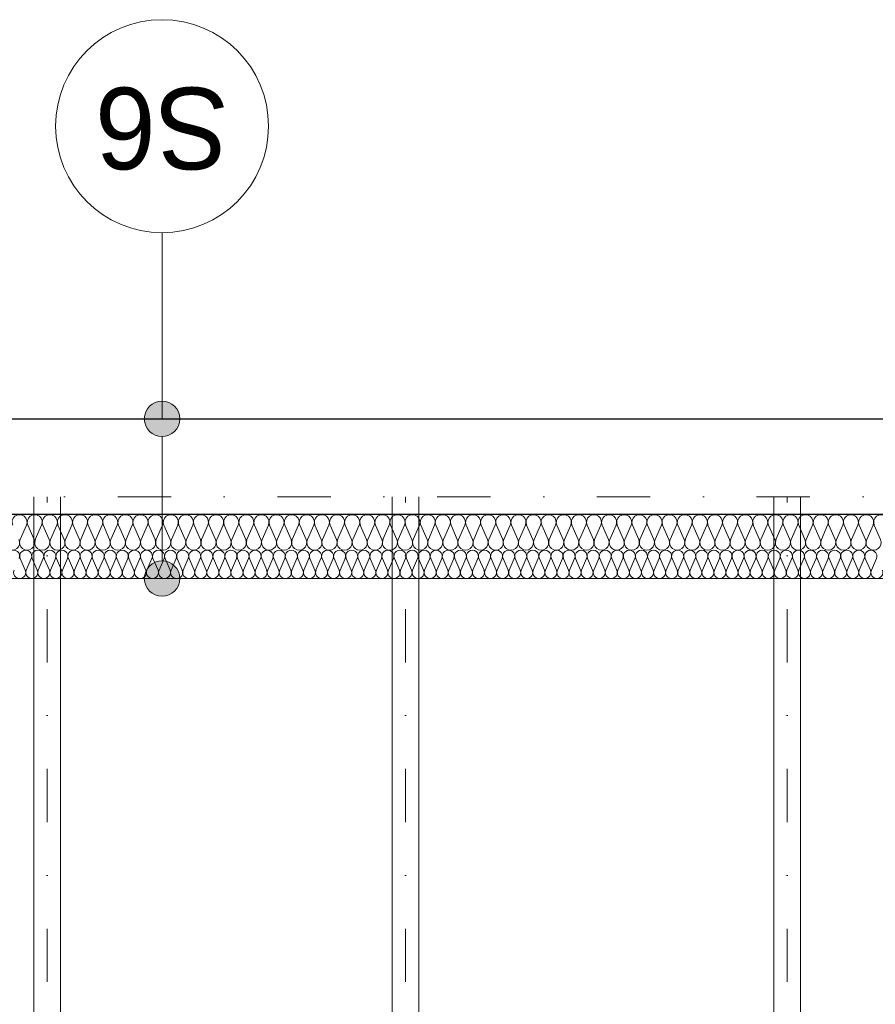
# Model space of a CAD drawing. Extents: x -613240 to -325500, y -25863 to 152403.
# Tile 189 of 254: x -424690 to -422279, y 97573 to 100347. Entities that reach past the tile are written whole.
import ezdxf

# ---------------------------------------------------------------- set-up
doc = ezdxf.new("R2010")
doc.units = 0
doc.header["$MEASUREMENT"] = 0
doc.linetypes.add('Dot & Dashed', pattern=[450, 150, -150, 0, -150])
doc.layers.add('Arch ocieplenie', color=7, linetype='Continuous')
doc.layers.add('Arch opisy', color=7, linetype='Continuous')
for name, color, linetype, lineweight, true_color in [('Arch ocieplenie_Nr_Pióra__44', 7, 'Continuous', 13, 0x029e21), ('Arch wykończenie_Nr_Pióra__3', 7, 'Continuous', 18, 0xff6600), ('INWENT KONST. DREWNIANA_Nr_Pióra__2', 7, 'Continuous', 13, 0x7f7f7f)]:
    doc.layers.add(name, color=color, linetype=linetype, lineweight=lineweight, true_color=true_color)
for name, color, linetype, lineweight in [('Arch opisy_Nr_Pióra__1', 7, 'Continuous', 25), ('Arch opisy_Nr_Pióra__21', 7, 'Continuous', 9), ('INWENT KONST. DREWNIANA_Nr_Pióra__21', 7, 'Continuous', 9), ('INWENT.ŚCIANY_Nr_Pióra__1', 7, 'Continuous', 25)]:
    doc.layers.add(name, color=color, linetype=linetype, lineweight=lineweight)
doc.styles.add('GENERATED_STYLE_5', font='txt')

# ---------------------------------------------------------------- blocks, each defined once
blk = doc.blocks.new('Izolacja cieplna 14_225', base_point=(-429844.9, 98852.6))
at = {"layer": 'Arch ocieplenie_Nr_Pióra__44', "linetype": 'Continuous'}
for p, q in [((-424688.6, 98828.8), (-424674.5, 98796.4)), ((-424671.6, 98796.4), (-424657.5, 98828.8)), ((-424654.6, 98828.8), (-424640.5, 98796.4)), ((-424637.6, 98796.4), (-424623.5, 98828.8)), ((-424620.6, 98828.8), (-424606.4, 98796.4)), ((-424603.6, 98796.4), (-424589.4, 98828.8)), ((-424586.6, 98828.8), (-424572.4, 98796.4)), ((-424569.6, 98796.4), (-424555.4, 98828.8)), ((-424552.5, 98828.8), (-424538.4, 98796.4)), ((-424535.5, 98796.4), (-424521.4, 98828.8)), ((-424518.5, 98828.8), (-424504.4, 98796.4)), ((-424501.5, 98796.4), (-424487.4, 98828.8)), ((-424484.5, 98828.8), (-424470.3, 98796.4)), ((-424467.5, 98796.4), (-424453.3, 98828.8)), ((-424450.5, 98828.8), (-424436.3, 98796.4)), ((-424433.5, 98796.4), (-424419.3, 98828.8)), ((-424416.4, 98828.8), (-424402.3, 98796.4)), ((-424399.4, 98796.4), (-424385.3, 98828.8)), ((-424382.4, 98828.8), (-424368.3, 98796.4)), ((-424365.4, 98796.4), (-424351.2, 98828.8)), ((-424348.4, 98828.8), (-424334.2, 98796.4)), ((-424331.4, 98796.4), (-424317.2, 98828.8)), ((-424314.4, 98828.8), (-424300.2, 98796.4)), ((-424297.4, 98796.4), (-424283.2, 98828.8)), ((-424280.3, 98828.8), (-424266.2, 98796.4)), ((-424263.3, 98796.4), (-424249.2, 98828.8)), ((-424246.3, 98828.8), (-424232.2, 98796.4)), ((-424229.3, 98796.4), (-424215.1, 98828.8)), ((-424212.3, 98828.8), (-424198.1, 98796.4)), ((-424195.3, 98796.4), (-424181.1, 98828.8)), ((-424178.3, 98828.8), (-424164.1, 98796.4)), ((-424161.2, 98796.4), (-424147.1, 98828.8)), ((-424144.2, 98828.8), (-424130.1, 98796.4)), ((-424127.2, 98796.4), (-424113.1, 98828.8)), ((-424110.2, 98828.8), (-424096.1, 98796.4)), ((-424093.2, 98796.4), (-424079, 98828.8)), ((-424076.2, 98828.8), (-424062, 98796.4)), ((-424059.2, 98796.4), (-424045, 98828.8)), ((-424042.2, 98828.8), (-424028, 98796.4)), ((-424025.1, 98796.4), (-424011, 98828.8)), ((-424008.1, 98828.8), (-423994, 98796.4)), ((-423991.1, 98796.4), (-423977, 98828.8)), ((-423974.1, 98828.8), (-423960, 98796.4)), ((-423957.1, 98796.4), (-423942.9, 98828.8)), ((-423940.1, 98828.8), (-423925.9, 98796.4)), ((-423923.1, 98796.4), (-423908.9, 98828.8)), ((-423906.1, 98828.8), (-423891.9, 98796.4)), ((-423889, 98796.4), (-423874.9, 98828.8)), ((-423872, 98828.8), (-423857.9, 98796.4)), ((-423855, 98796.4), (-423840.9, 98828.8)), ((-423838, 98828.8), (-423823.9, 98796.4)), ((-423821, 98796.4), (-423806.8, 98828.8)), ((-423804, 98828.8), (-423789.8, 98796.4)), ((-423787, 98796.4), (-423772.8, 98828.8)), ((-423770, 98828.8), (-423755.8, 98796.4)), ((-423752.9, 98796.4), (-423738.8, 98828.8)), ((-423735.9, 98828.8), (-423721.8, 98796.4)), ((-423718.9, 98796.4), (-423704.8, 98828.8)), ((-423701.9, 98828.8), (-423687.8, 98796.4)), ((-423684.9, 98796.4), (-423670.7, 98828.8)), ((-423667.9, 98828.8), (-423653.7, 98796.4)), ((-423650.9, 98796.4), (-423636.7, 98828.8)), ((-423633.9, 98828.8), (-423619.7, 98796.4)), ((-423616.8, 98796.4), (-423602.7, 98828.8)), ((-423599.8, 98828.8), (-423585.7, 98796.4)), ((-423582.8, 98796.4), (-423568.7, 98828.8)), ((-423565.8, 98828.8), (-423551.6, 98796.4)), ((-423548.8, 98796.4), (-423534.6, 98828.8)), ((-423531.8, 98828.8), (-423517.6, 98796.4)), ((-423514.8, 98796.4), (-423500.6, 98828.8)), ((-423497.8, 98828.8), (-423483.6, 98796.4)), ((-423480.7, 98796.4), (-423466.6, 98828.8)), ((-423463.7, 98828.8), (-423449.6, 98796.4)), ((-423446.7, 98796.4), (-423432.6, 98828.8)), ((-423429.7, 98828.8), (-423415.5, 98796.4)), ((-423412.7, 98796.4), (-423398.5, 98828.8)), ((-423395.7, 98828.8), (-423381.5, 98796.4)), ((-423378.7, 98796.4), (-423364.5, 98828.8)), ((-423361.6, 98828.8), (-423347.5, 98796.4)), ((-423344.6, 98796.4), (-423330.5, 98828.8)), ((-423327.6, 98828.8), (-423313.5, 98796.4)), ((-423310.6, 98796.4), (-423296.5, 98828.8)), ((-423293.6, 98828.8), (-423279.4, 98796.4)), ((-423276.6, 98796.4), (-423262.4, 98828.8)), ((-423259.6, 98828.8), (-423245.4, 98796.4)), ((-423242.6, 98796.4), (-423228.4, 98828.8)), ((-423225.5, 98828.8), (-423211.4, 98796.4)), ((-423208.5, 98796.4), (-423194.4, 98828.8)), ((-423191.5, 98828.8), (-423177.4, 98796.4)), ((-423174.5, 98796.4), (-423160.4, 98828.8)), ((-423157.5, 98828.8), (-423143.3, 98796.4)), ((-423140.5, 98796.4), (-423126.3, 98828.8)), ((-423123.5, 98828.8), (-423109.3, 98796.4)), ((-423106.5, 98796.4), (-423092.3, 98828.8)), ((-423089.4, 98828.8), (-423075.3, 98796.4)), ((-423072.4, 98796.4), (-423058.3, 98828.8)), ((-423055.4, 98828.8), (-423041.3, 98796.4)), ((-423038.4, 98796.4), (-423024.3, 98828.8)), ((-423021.4, 98828.8), (-423007.2, 98796.4)), ((-423004.4, 98796.4), (-422990.2, 98828.8)), ((-422987.4, 98828.8), (-422973.2, 98796.4)), ((-422970.4, 98796.4), (-422956.2, 98828.8)), ((-422953.3, 98828.8), (-422939.2, 98796.4)), ((-422936.3, 98796.4), (-422922.2, 98828.8)), ((-422919.3, 98828.8), (-422905.2, 98796.4)), ((-422902.3, 98796.4), (-422888.1, 98828.8)), ((-422885.3, 98828.8), (-422871.1, 98796.4)), ((-422868.3, 98796.4), (-422854.1, 98828.8)), ((-422851.3, 98828.8), (-422837.1, 98796.4)), ((-422834.3, 98796.4), (-422820.1, 98828.8)), ((-422817.2, 98828.8), (-422803.1, 98796.4)), ((-422800.2, 98796.4), (-422786.1, 98828.8)), ((-422783.2, 98828.8), (-422769.1, 98796.4)), ((-422766.2, 98796.4), (-422752, 98828.8)), ((-422749.2, 98828.8), (-422735, 98796.4)), ((-422732.2, 98796.4), (-422718, 98828.8)), ((-422715.2, 98828.8), (-422701, 98796.4)), ((-422698.2, 98796.4), (-422684, 98828.8)), ((-422681.1, 98828.8), (-422667, 98796.4)), ((-422664.1, 98796.4), (-422650, 98828.8)), ((-422647.1, 98828.8), (-422633, 98796.4)), ((-422630.1, 98796.4), (-422615.9, 98828.8)), ((-422613.1, 98828.8), (-422598.9, 98796.4)), ((-422596.1, 98796.4), (-422581.9, 98828.8)), ((-422579.1, 98828.8), (-422564.9, 98796.4)), ((-422562, 98796.4), (-422547.9, 98828.8)), ((-422545, 98828.8), (-422530.9, 98796.4)), ((-422528, 98796.4), (-422513.9, 98828.8)), ((-422511, 98828.8), (-422496.9, 98796.4)), ((-422494, 98796.4), (-422479.8, 98828.8)), ((-422477, 98828.8), (-422462.8, 98796.4)), ((-422460, 98796.4), (-422445.8, 98828.8)), ((-422443, 98828.8), (-422428.8, 98796.4)), ((-422425.9, 98796.4), (-422411.8, 98828.8)), ((-422408.9, 98828.8), (-422394.8, 98796.4)), ((-422391.9, 98796.4), (-422377.8, 98828.8)), ((-422374.9, 98828.8), (-422360.8, 98796.4)), ((-422357.9, 98796.4), (-422343.7, 98828.8)), ((-422340.9, 98828.8), (-422326.7, 98796.4)), ((-422323.9, 98796.4), (-422309.7, 98828.8)), ((-422306.9, 98828.8), (-422292.7, 98796.4)), ((-422289.8, 98796.4), (-422275.7, 98828.8))]:
    blk.add_line(p, q, dxfattribs=at)
for centre, start_param, end_param in [((-424707.1, 98835.6), 4.299595, 8.266774), ((-424673.1, 98835.6), 4.299595, 8.266774), ((-424639, 98835.6), 4.299595, 8.266774), ((-424605, 98835.6), 4.299595, 8.266774), ((-424571, 98835.6), 4.299595, 8.266774), ((-424537, 98835.6), 4.299595, 8.266774), ((-424502.9, 98835.6), 4.299595, 8.266774), ((-424468.9, 98835.6), 4.299595, 8.266774), ((-424434.9, 98835.6), 4.299595, 8.266774), ((-424400.9, 98835.6), 4.299595, 8.266774), ((-424366.8, 98835.6), 4.299595, 8.266774), ((-424332.8, 98835.6), 4.299595, 8.266774), ((-424298.8, 98835.6), 4.299595, 8.266774), ((-424264.8, 98835.6), 4.299595, 8.266774), ((-424230.7, 98835.6), 4.299595, 8.266774), ((-424196.7, 98835.6), 4.299595, 8.266774), ((-424162.7, 98835.6), 4.299595, 8.266774), ((-424128.7, 98835.6), 4.299595, 8.266774), ((-424094.6, 98835.6), 4.299595, 8.266774), ((-424060.6, 98835.6), 4.299595, 8.266774), ((-424026.6, 98835.6), 4.299595, 8.266774), ((-423992.6, 98835.6), 4.299595, 8.266774), ((-423958.5, 98835.6), 4.299595, 8.266774), ((-423924.5, 98835.6), 4.299595, 8.266774), ((-423890.5, 98835.6), 4.299595, 8.266774), ((-423856.4, 98835.6), 4.299595, 8.266774), ((-423822.4, 98835.6), 4.299595, 8.266774), ((-423788.4, 98835.6), 4.299595, 8.266774), ((-423754.4, 98835.6), 4.299595, 8.266774), ((-423720.3, 98835.6), 4.299595, 8.266774), ((-423686.3, 98835.6), 4.299595, 8.266774), ((-423652.3, 98835.6), 4.299595, 8.266774), ((-423618.3, 98835.6), 4.299595, 8.266774), ((-423584.2, 98835.6), 4.299595, 8.266774), ((-423550.2, 98835.6), 4.299595, 8.266774), ((-423516.2, 98835.6), 4.299595, 8.266774), ((-423482.2, 98835.6), 4.299595, 8.266774), ((-423448.1, 98835.6), 4.299595, 8.266774), ((-423414.1, 98835.6), 4.299595, 8.266774), ((-423380.1, 98835.6), 4.299595, 8.266774), ((-423346.1, 98835.6), 4.299595, 8.266774), ((-423312, 98835.6), 4.299595, 8.266774), ((-423278, 98835.6), 4.299595, 8.266774), ((-423244, 98835.6), 4.299595, 8.266774), ((-423210, 98835.6), 4.299595, 8.266774), ((-423175.9, 98835.6), 4.299595, 8.266774), ((-423141.9, 98835.6), 4.299595, 8.266774), ((-423107.9, 98835.6), 4.299595, 8.266774), ((-423073.9, 98835.6), 4.299595, 8.266774), ((-423039.8, 98835.6), 4.299595, 8.266774), ((-423005.8, 98835.6), 4.299595, 8.266774), ((-422971.8, 98835.6), 4.299595, 8.266774), ((-422937.8, 98835.6), 4.299595, 8.266774), ((-422903.7, 98835.6), 4.299595, 8.266774), ((-422869.7, 98835.6), 4.299595, 8.266774), ((-422835.7, 98835.6), 4.299595, 8.266774), ((-422801.7, 98835.6), 4.299595, 8.266774), ((-422767.6, 98835.6), 4.299595, 8.266774), ((-422733.6, 98835.6), 4.299595, 8.266774), ((-422699.6, 98835.6), 4.299595, 8.266774), ((-422665.6, 98835.6), 4.299595, 8.266774), ((-422631.5, 98835.6), 4.299595, 8.266774), ((-422597.5, 98835.6), 4.299595, 8.266774), ((-422563.5, 98835.6), 4.299595, 8.266774), ((-422529.5, 98835.6), 4.299595, 8.266774), ((-422495.4, 98835.6), 4.299595, 8.266774), ((-422461.4, 98835.6), 4.299595, 8.266774), ((-422427.4, 98835.6), 4.299595, 8.266774), ((-422393.4, 98835.6), 4.299595, 8.266774), ((-422359.3, 98835.6), 4.299595, 8.266774), ((-422325.3, 98835.6), 4.299595, 8.266774), ((-422291.3, 98835.6), 4.299595, 8.266774), ((-424690.1, 98789.6), 1.158003, 5.125183), ((-424656, 98789.6), 1.158003, 5.125183), ((-424622, 98789.6), 1.158003, 5.125183), ((-424588, 98789.6), 1.158003, 5.125183), ((-424554, 98789.6), 1.158003, 5.125183), ((-424519.9, 98789.6), 1.158003, 5.125183), ((-424485.9, 98789.6), 1.158003, 5.125183), ((-424451.9, 98789.6), 1.158003, 5.125183), ((-424417.9, 98789.6), 1.158003, 5.125183), ((-424383.8, 98789.6), 1.158003, 5.125183), ((-424349.8, 98789.6), 1.158003, 5.125183), ((-424315.8, 98789.6), 1.158003, 5.125183), ((-424281.8, 98789.6), 1.158003, 5.125183), ((-424247.7, 98789.6), 1.158003, 5.125183), ((-424213.7, 98789.6), 1.158003, 5.125183), ((-424179.7, 98789.6), 1.158003, 5.125183), ((-424145.7, 98789.6), 1.158003, 5.125183), ((-424111.6, 98789.6), 1.158003, 5.125183), ((-424077.6, 98789.6), 1.158003, 5.125183), ((-424043.6, 98789.6), 1.158003, 5.125183), ((-424009.6, 98789.6), 1.158003, 5.125183), ((-423975.5, 98789.6), 1.158003, 5.125183), ((-423941.5, 98789.6), 1.158003, 5.125183), ((-423907.5, 98789.6), 1.158003, 5.125183), ((-423873.5, 98789.6), 1.158003, 5.125183), ((-423839.4, 98789.6), 1.158003, 5.125183), ((-423805.4, 98789.6), 1.158003, 5.125183), ((-423771.4, 98789.6), 1.158003, 5.125183), ((-423737.4, 98789.6), 1.158003, 5.125183), ((-423703.3, 98789.6), 1.158003, 5.125183), ((-423669.3, 98789.6), 1.158003, 5.125183), ((-423635.3, 98789.6), 1.158003, 5.125183), ((-423601.3, 98789.6), 1.158003, 5.125183), ((-423567.2, 98789.6), 1.158003, 5.125183), ((-423533.2, 98789.6), 1.158003, 5.125183), ((-423499.2, 98789.6), 1.158003, 5.125183), ((-423465.2, 98789.6), 1.158003, 5.125183), ((-423431.1, 98789.6), 1.158003, 5.125183), ((-423397.1, 98789.6), 1.158003, 5.125183), ((-423363.1, 98789.6), 1.158003, 5.125183), ((-423329.1, 98789.6), 1.158003, 5.125183), ((-423295, 98789.6), 1.158003, 5.125183), ((-423261, 98789.6), 1.158003, 5.125183), ((-423227, 98789.6), 1.158003, 5.125183), ((-423193, 98789.6), 1.158003, 5.125183), ((-423158.9, 98789.6), 1.158003, 5.125183), ((-423124.9, 98789.6), 1.158003, 5.125183), ((-423090.9, 98789.6), 1.158003, 5.125183), ((-423056.8, 98789.6), 1.158003, 5.125183), ((-423022.8, 98789.6), 1.158003, 5.125183), ((-422988.8, 98789.6), 1.158003, 5.125183), ((-422954.8, 98789.6), 1.158003, 5.125183), ((-422920.7, 98789.6), 1.158003, 5.125183), ((-422886.7, 98789.6), 1.158003, 5.125183), ((-422852.7, 98789.6), 1.158003, 5.125183), ((-422818.7, 98789.6), 1.158003, 5.125183), ((-422784.6, 98789.6), 1.158003, 5.125183), ((-422750.6, 98789.6), 1.158003, 5.125183), ((-422716.6, 98789.6), 1.158003, 5.125183), ((-422682.6, 98789.6), 1.158003, 5.125183), ((-422648.5, 98789.6), 1.158003, 5.125183), ((-422614.5, 98789.6), 1.158003, 5.125183), ((-422580.5, 98789.6), 1.158003, 5.125183), ((-422546.5, 98789.6), 1.158003, 5.125183), ((-422512.4, 98789.6), 1.158003, 5.125183), ((-422478.4, 98789.6), 1.158003, 5.125183), ((-422444.4, 98789.6), 1.158003, 5.125183), ((-422410.4, 98789.6), 1.158003, 5.125183), ((-422376.3, 98789.6), 1.158003, 5.125183), ((-422342.3, 98789.6), 1.158003, 5.125183), ((-422308.3, 98789.6), 1.158003, 5.125183), ((-422274.3, 98789.6), 1.158003, 5.125183)]:
    blk.add_ellipse(centre, major_axis=(0, 17), ratio=0.999906, start_param=start_param, end_param=end_param, dxfattribs=at)
blk = doc.blocks.new('Izolacja cieplna 14_226', base_point=(-419194.9, 98952.6))
at = {"layer": 'Arch ocieplenie_Nr_Pióra__44', "linetype": 'Continuous'}
for p, q in [((-424670.8, 98922.8), (-424688.6, 98882.4)), ((-424649.5, 98882.4), (-424667.3, 98922.8)), ((-424628.2, 98922.8), (-424646, 98882.4)), ((-424606.9, 98882.4), (-424624.7, 98922.8)), ((-424585.6, 98922.8), (-424603.4, 98882.4)), ((-424564.3, 98882.4), (-424582.1, 98922.8)), ((-424543, 98922.8), (-424560.8, 98882.4)), ((-424521.7, 98882.4), (-424539.5, 98922.8)), ((-424500.4, 98922.8), (-424518.2, 98882.4)), ((-424479.1, 98882.4), (-424496.9, 98922.8)), ((-424457.8, 98922.8), (-424475.6, 98882.4)), ((-424436.5, 98882.4), (-424454.3, 98922.8)), ((-424415.2, 98922.8), (-424433, 98882.4)), ((-424393.9, 98882.4), (-424411.7, 98922.8)), ((-424372.6, 98922.8), (-424390.4, 98882.4)), ((-424351.3, 98882.4), (-424369.1, 98922.8)), ((-424330, 98922.8), (-424347.8, 98882.4)), ((-424308.7, 98882.4), (-424326.5, 98922.8)), ((-424287.4, 98922.8), (-424305.2, 98882.4)), ((-424266.1, 98882.4), (-424283.9, 98922.8)), ((-424244.8, 98922.8), (-424262.6, 98882.4)), ((-424223.5, 98882.4), (-424241.3, 98922.8)), ((-424202.2, 98922.8), (-424220, 98882.4)), ((-424180.9, 98882.4), (-424198.7, 98922.8)), ((-424159.6, 98922.8), (-424177.4, 98882.4)), ((-424138.3, 98882.4), (-424156.1, 98922.8)), ((-424117, 98922.8), (-424134.8, 98882.4)), ((-424095.7, 98882.4), (-424113.5, 98922.8)), ((-424074.4, 98922.8), (-424092.2, 98882.4)), ((-424053.1, 98882.4), (-424070.9, 98922.8)), ((-424031.8, 98922.8), (-424049.6, 98882.4)), ((-424010.5, 98882.4), (-424028.3, 98922.8)), ((-423989.2, 98922.8), (-424007, 98882.4)), ((-423967.9, 98882.4), (-423985.7, 98922.8)), ((-423946.6, 98922.8), (-423964.4, 98882.4)), ((-423925.3, 98882.4), (-423943.1, 98922.8)), ((-423904, 98922.8), (-423921.8, 98882.4)), ((-423882.7, 98882.4), (-423900.5, 98922.8)), ((-423861.4, 98922.8), (-423879.2, 98882.4)), ((-423840.1, 98882.4), (-423857.9, 98922.8)), ((-423818.8, 98922.8), (-423836.6, 98882.4)), ((-423797.5, 98882.4), (-423815.3, 98922.8)), ((-423776.2, 98922.8), (-423794, 98882.4)), ((-423754.9, 98882.4), (-423772.7, 98922.8)), ((-423733.6, 98922.8), (-423751.4, 98882.4)), ((-423712.3, 98882.4), (-423730.1, 98922.8)), ((-423691, 98922.8), (-423708.8, 98882.4)), ((-423669.7, 98882.4), (-423687.5, 98922.8)), ((-423648.4, 98922.8), (-423666.2, 98882.4)), ((-423627.1, 98882.4), (-423644.9, 98922.8)), ((-423605.8, 98922.8), (-423623.6, 98882.4)), ((-423584.5, 98882.4), (-423602.3, 98922.8)), ((-423563.2, 98922.8), (-423581, 98882.4)), ((-423541.9, 98882.4), (-423559.7, 98922.8)), ((-423520.6, 98922.8), (-423538.4, 98882.4)), ((-423499.3, 98882.4), (-423517.1, 98922.8)), ((-423478, 98922.8), (-423495.8, 98882.4)), ((-423456.7, 98882.4), (-423474.5, 98922.8)), ((-423435.4, 98922.8), (-423453.2, 98882.4)), ((-423414.1, 98882.4), (-423431.9, 98922.8)), ((-423392.8, 98922.8), (-423410.6, 98882.4)), ((-423371.5, 98882.4), (-423389.3, 98922.8)), ((-423350.2, 98922.8), (-423368, 98882.4)), ((-423328.9, 98882.4), (-423346.7, 98922.8)), ((-423307.6, 98922.8), (-423325.4, 98882.4)), ((-423286.3, 98882.4), (-423304.1, 98922.8)), ((-423265, 98922.8), (-423282.8, 98882.4)), ((-423243.7, 98882.4), (-423261.5, 98922.8)), ((-423222.4, 98922.8), (-423240.2, 98882.4)), ((-423201.1, 98882.4), (-423218.9, 98922.8)), ((-423179.8, 98922.8), (-423197.6, 98882.4)), ((-423158.5, 98882.4), (-423176.3, 98922.8)), ((-423137.2, 98922.8), (-423155, 98882.4)), ((-423115.9, 98882.4), (-423133.7, 98922.8)), ((-423094.6, 98922.8), (-423112.4, 98882.4)), ((-423073.3, 98882.4), (-423091.1, 98922.8)), ((-423052, 98922.8), (-423069.8, 98882.4)), ((-423030.7, 98882.4), (-423048.5, 98922.8)), ((-423009.4, 98922.8), (-423027.2, 98882.4)), ((-422988.1, 98882.4), (-423005.9, 98922.8)), ((-422966.8, 98922.8), (-422984.6, 98882.4)), ((-422945.5, 98882.4), (-422963.3, 98922.8)), ((-422924.2, 98922.8), (-422942, 98882.4)), ((-422902.9, 98882.4), (-422920.7, 98922.8)), ((-422881.6, 98922.8), (-422899.4, 98882.4)), ((-422860.3, 98882.4), (-422878.1, 98922.8)), ((-422839, 98922.8), (-422856.8, 98882.4)), ((-422817.7, 98882.4), (-422835.5, 98922.8)), ((-422796.4, 98922.8), (-422814.2, 98882.4)), ((-422775.1, 98882.4), (-422792.9, 98922.8)), ((-422753.8, 98922.8), (-422771.6, 98882.4)), ((-422732.5, 98882.4), (-422750.3, 98922.8)), ((-422711.2, 98922.8), (-422729, 98882.4)), ((-422689.9, 98882.4), (-422707.7, 98922.8)), ((-422668.6, 98922.8), (-422686.4, 98882.4)), ((-422647.3, 98882.4), (-422665.1, 98922.8)), ((-422626, 98922.8), (-422643.8, 98882.4)), ((-422604.7, 98882.4), (-422622.5, 98922.8)), ((-422583.4, 98922.8), (-422601.2, 98882.4)), ((-422562.1, 98882.4), (-422579.9, 98922.8)), ((-422540.8, 98922.8), (-422558.6, 98882.4)), ((-422519.5, 98882.4), (-422537.3, 98922.8)), ((-422498.2, 98922.8), (-422516, 98882.4)), ((-422476.9, 98882.4), (-422494.7, 98922.8)), ((-422455.6, 98922.8), (-422473.4, 98882.4)), ((-422434.3, 98882.4), (-422452.1, 98922.8)), ((-422413, 98922.8), (-422430.8, 98882.4)), ((-422391.7, 98882.4), (-422409.5, 98922.8)), ((-422370.4, 98922.8), (-422388.2, 98882.4)), ((-422349.1, 98882.4), (-422366.9, 98922.8)), ((-422327.8, 98922.8), (-422345.6, 98882.4)), ((-422306.5, 98882.4), (-422324.3, 98922.8)), ((-422285.2, 98922.8), (-422303, 98882.4)), ((-422263.9, 98882.4), (-422281.7, 98922.8))]:
    blk.add_line(p, q, dxfattribs=at)
for centre, start_param, end_param in [((-424690.3, 98931.3), 2.7288, 6.695979), ((-424647.7, 98931.3), 2.7288, 6.695979), ((-424605.1, 98931.3), 2.7288, 6.695979), ((-424562.5, 98931.3), 2.7288, 6.695979), ((-424519.9, 98931.3), 2.7288, 6.695979), ((-424477.3, 98931.3), 2.7288, 6.695979), ((-424434.7, 98931.3), 2.7288, 6.695979), ((-424392.1, 98931.3), 2.7288, 6.695979), ((-424349.5, 98931.3), 2.7288, 6.695979), ((-424306.9, 98931.3), 2.7288, 6.695979), ((-424264.3, 98931.3), 2.7288, 6.695979), ((-424221.7, 98931.3), 2.7288, 6.695979), ((-424179.1, 98931.3), 2.7288, 6.695979), ((-424136.5, 98931.3), 2.7288, 6.695979), ((-424093.9, 98931.3), 2.7288, 6.695979), ((-424051.3, 98931.3), 2.7288, 6.695979), ((-424008.7, 98931.3), 2.7288, 6.695979), ((-423966.1, 98931.3), 2.7288, 6.695979), ((-423923.5, 98931.3), 2.7288, 6.695979), ((-423880.9, 98931.3), 2.7288, 6.695979), ((-423838.3, 98931.3), 2.7288, 6.695979), ((-423795.7, 98931.3), 2.7288, 6.695979), ((-423753.1, 98931.3), 2.7288, 6.695979), ((-423710.5, 98931.3), 2.7288, 6.695979), ((-423667.9, 98931.3), 2.7288, 6.695979), ((-423625.3, 98931.3), 2.7288, 6.695979), ((-423582.7, 98931.3), 2.7288, 6.695979), ((-423540.1, 98931.3), 2.7288, 6.695979), ((-423497.5, 98931.3), 2.7288, 6.695979), ((-423454.9, 98931.3), 2.7288, 6.695979), ((-423412.3, 98931.3), 2.7288, 6.695979), ((-423369.7, 98931.3), 2.7288, 6.695979), ((-423327.1, 98931.3), 2.7288, 6.695979), ((-423284.5, 98931.3), 2.7288, 6.695979), ((-423241.9, 98931.3), 2.7288, 6.695979), ((-423199.3, 98931.3), 2.7288, 6.695979), ((-423156.7, 98931.3), 2.7288, 6.695979), ((-423114.1, 98931.3), 2.7288, 6.695979), ((-423071.5, 98931.3), 2.7288, 6.695979), ((-423028.9, 98931.3), 2.7288, 6.695979), ((-422986.3, 98931.3), 2.7288, 6.695979), ((-422943.7, 98931.3), 2.7288, 6.695979), ((-422901.1, 98931.3), 2.7288, 6.695979), ((-422858.5, 98931.3), 2.7288, 6.695979), ((-422815.9, 98931.3), 2.7288, 6.695979), ((-422773.3, 98931.3), 2.7288, 6.695979), ((-422730.7, 98931.3), 2.7288, 6.695979), ((-422688.1, 98931.3), 2.7288, 6.695979), ((-422645.5, 98931.3), 2.7288, 6.695979), ((-422602.9, 98931.3), 2.7288, 6.695979), ((-422560.3, 98931.3), 2.7288, 6.695979), ((-422517.7, 98931.3), 2.7288, 6.695979), ((-422475.1, 98931.3), 2.7288, 6.695979), ((-422432.5, 98931.3), 2.7288, 6.695979), ((-422389.9, 98931.3), 2.7288, 6.695979), ((-422347.3, 98931.3), 2.7288, 6.695979), ((-422304.7, 98931.3), 2.7288, 6.695979), ((-422262.1, 98931.3), 2.7288, 6.695979), ((-424711.6, 98873.9), 5.870392, 9.837571), ((-424669, 98873.9), 5.870392, 9.837571), ((-424626.4, 98873.9), 5.870392, 9.837571), ((-424583.8, 98873.9), 5.870392, 9.837571), ((-424541.2, 98873.9), 5.870392, 9.837571), ((-424498.6, 98873.9), 5.870392, 9.837571), ((-424456, 98873.9), 5.870392, 9.837571), ((-424413.4, 98873.9), 5.870392, 9.837571), ((-424370.8, 98873.9), 5.870392, 9.837571), ((-424328.2, 98873.9), 5.870392, 9.837571), ((-424285.6, 98873.9), 5.870392, 9.837571), ((-424243, 98873.9), 5.870392, 9.837571), ((-424200.4, 98873.9), 5.870392, 9.837571), ((-424157.8, 98873.9), 5.870392, 9.837571), ((-424115.2, 98873.9), 5.870392, 9.837571), ((-424072.6, 98873.9), 5.870392, 9.837571), ((-424030, 98873.9), 5.870392, 9.837571), ((-423987.4, 98873.9), 5.870392, 9.837571), ((-423944.8, 98873.9), 5.870392, 9.837571), ((-423902.2, 98873.9), 5.870392, 9.837571), ((-423859.6, 98873.9), 5.870392, 9.837571), ((-423817, 98873.9), 5.870392, 9.837571), ((-423774.4, 98873.9), 5.870392, 9.837571), ((-423731.8, 98873.9), 5.870392, 9.837571), ((-423689.2, 98873.9), 5.870392, 9.837571), ((-423646.6, 98873.9), 5.870392, 9.837571), ((-423604, 98873.9), 5.870392, 9.837571), ((-423561.4, 98873.9), 5.870392, 9.837571), ((-423518.8, 98873.9), 5.870392, 9.837571), ((-423476.2, 98873.9), 5.870392, 9.837571), ((-423433.6, 98873.9), 5.870392, 9.837571), ((-423391, 98873.9), 5.870392, 9.837571), ((-423348.4, 98873.9), 5.870392, 9.837571), ((-423305.8, 98873.9), 5.870392, 9.837571), ((-423263.2, 98873.9), 5.870392, 9.837571), ((-423220.6, 98873.9), 5.870392, 9.837571), ((-423178, 98873.9), 5.870392, 9.837571), ((-423135.4, 98873.9), 5.870392, 9.837571), ((-423092.8, 98873.9), 5.870392, 9.837571), ((-423050.2, 98873.9), 5.870392, 9.837571), ((-423007.6, 98873.9), 5.870392, 9.837571), ((-422965, 98873.9), 5.870392, 9.837571), ((-422922.4, 98873.9), 5.870392, 9.837571), ((-422879.8, 98873.9), 5.870392, 9.837571), ((-422837.2, 98873.9), 5.870392, 9.837571), ((-422794.6, 98873.9), 5.870392, 9.837571), ((-422752, 98873.9), 5.870392, 9.837571), ((-422709.4, 98873.9), 5.870392, 9.837571), ((-422666.8, 98873.9), 5.870392, 9.837571), ((-422624.2, 98873.9), 5.870392, 9.837571), ((-422581.6, 98873.9), 5.870392, 9.837571), ((-422539, 98873.9), 5.870392, 9.837571), ((-422496.4, 98873.9), 5.870392, 9.837571), ((-422453.8, 98873.9), 5.870392, 9.837571), ((-422411.2, 98873.9), 5.870392, 9.837571), ((-422368.6, 98873.9), 5.870392, 9.837571), ((-422326, 98873.9), 5.870392, 9.837571), ((-422283.4, 98873.9), 5.870392, 9.837571)]:
    blk.add_ellipse(centre, major_axis=(-21.3, 0), ratio=0.998489, start_param=start_param, end_param=end_param, dxfattribs=at)
blk = doc.blocks.new('Linia_170', base_point=(-424288.8, 99222.6))
at = {"layer": 'Arch opisy_Nr_Pióra__21', "linetype": 'Continuous'}
blk.add_line((-424288.8, 99222.6), (-424288.8, 99746.8), dxfattribs=at)
blk.add_circle((-424288.8, 100046.8), 300, dxfattribs=at)
blk = doc.blocks.new('Linia_171', base_point=(-424288.8, 98772.6))
at = {"layer": 'Arch opisy_Nr_Pióra__21', "linetype": 'Continuous'}
for points in [[(-424238.8, 99222.6), (-424242.6, 99241.7), (-424253.4, 99258), (-424269.6, 99268.8), (-424288.8, 99272.6), (-424307.9, 99268.8), (-424324.1, 99258), (-424335, 99241.7), (-424338.8, 99222.6), (-424335, 99203.5), (-424324.1, 99187.3), (-424307.9, 99176.4), (-424288.8, 99172.6), (-424269.6, 99176.4), (-424253.4, 99187.3), (-424242.6, 99203.5)], [(-424238.8, 98772.6), (-424242.6, 98791.7), (-424253.4, 98808), (-424269.6, 98818.8), (-424288.8, 98822.6), (-424307.9, 98818.8), (-424324.1, 98808), (-424335, 98791.7), (-424338.8, 98772.6), (-424335, 98753.5), (-424324.1, 98737.3), (-424307.9, 98726.4), (-424288.8, 98722.6), (-424269.6, 98726.4), (-424253.4, 98737.3), (-424242.6, 98753.5)]]:
    blk.add_hatch(color=256, dxfattribs=at).paths.add_polyline_path(points, flags=0)
blk.add_line((-424288.8, 98822.6), (-424288.8, 99172.6), dxfattribs=at)
for centre in [(-424288.8, 99222.6), (-424288.8, 98772.6)]:
    blk.add_circle(centre, 50, dxfattribs=at)

msp = doc.modelspace()

# ---------------------------------------------------------------- linework, layer by layer
at = {"layer": 'Arch wykończenie_Nr_Pióra__3', "linetype": 'Continuous'}
msp.add_line((-419244.9, 98772.6), (-429794.9, 98772.6), dxfattribs=at)
at = {"layer": 'INWENT KONST. DREWNIANA_Nr_Pióra__2', "linetype": 'Continuous'}
for p, q in [((-424649.9, 95132.6), (-424649.9, 99002.6)), ((-424574.9, 95132.6), (-424574.9, 99002.6)), ((-423639.9, 95132.6), (-423639.9, 99002.6)), ((-423564.9, 95132.6), (-423564.9, 99002.6)), ((-422564.9, 95132.6), (-422564.9, 99002.6)), ((-422489.9, 95132.6), (-422489.9, 99002.6))]:
    msp.add_line(p, q, dxfattribs=at)
at = {"layer": 'INWENT KONST. DREWNIANA_Nr_Pióra__21', "linetype": 'Dot & Dashed'}
for p, q in [((-430714.9, 99002.6), (-414324.9, 99002.6)), ((-424612.4, 94485.7), (-424612.4, 99002.6)), ((-423602.4, 94485.7), (-423602.4, 99002.6)), ((-422527.4, 94485.7), (-422527.4, 99002.6))]:
    msp.add_line(p, q, dxfattribs=at)
at = {"layer": 'INWENT.ŚCIANY_Nr_Pióra__1', "linetype": 'Continuous'}
for p, q in [((-429834.9, 99222.6), (-421574.9, 99222.6)), ((-419194.9, 98952.6), (-429844.9, 98952.6))]:
    msp.add_line(p, q, dxfattribs=at)

# ---------------------------------------------------------------- block references
at = {"layer": 'Arch ocieplenie', "color": 104, "linetype": 'Continuous', "lineweight": 13, "true_color": 0x029e21}
for name, p in [('Izolacja cieplna 14_226', (-419194.9, 98952.6)), ('Izolacja cieplna 14_225', (-429844.9, 98852.6))]:
    msp.add_blockref(name, p, dxfattribs=at)
at = {"layer": 'Arch opisy', "linetype": 'Continuous'}
for name, p in [('Linia_170', (-424288.8, 99222.6)), ('Linia_171', (-424288.8, 98772.6))]:
    msp.add_blockref(name, p, dxfattribs=at)

# ---------------------------------------------------------------- texts
at = {"layer": 'Arch opisy_Nr_Pióra__1', "linetype": 'Continuous', "insert": (-424288.8, 99925.4), "char_height": 230, "attachment_point": 2, "rotation": 180, "style": 'GENERATED_STYLE_5'}
msp.add_mtext('{S6}', dxfattribs=at)

doc.saveas('drawing.dxf')
